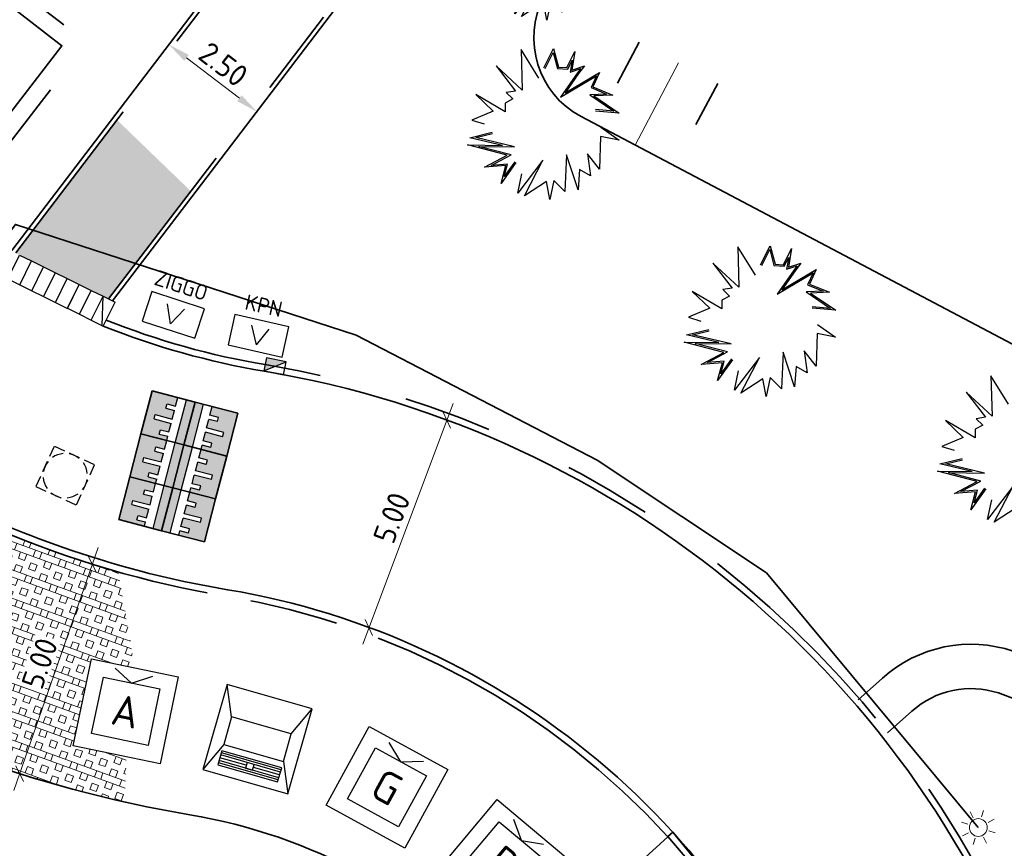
# Model space of a CAD drawing. Header units: metres. Extents: x 109063 to 109671, y 521086 to 521391.
# Tile 30 of 85: x 109372 to 109394, y 521130 to 521149. Entities that reach past the tile are written whole.
import ezdxf
from ezdxf.enums import TextEntityAlignment as Align
from ezdxf.lldxf.tags import DXFTag

# ---------------------------------------------------------------- set-up
doc = ezdxf.new("R2010")
doc.units = ezdxf.units.M
doc.header["$PDMODE"] = 2
for name, pattern in [('VH-OPSLUITBAND-SO', [10, 4, -2, 2, -2]), ('VH-OPSLUITBAND_150X250_A', [12, 8, -1, 2, -1]), ('VH-TROTTOIRBAND-SO', [15, 5, -2, 2, -2, 2, -2]), ('XX-HIDDEN', [4, 2, -2])]:
    doc.linetypes.add(name, pattern=pattern)
for name, color, linetype, lineweight in [('N-WE-GR-HEESTER_SYMPHORICARPOS ALBUS (SNEEUWBES)-S', 90, 'Continuous', 25), ('N-WE-GW-TALUD-G', 90, 'Continuous', 35), ('N-WE-GW-TALUDARCERING-S', 90, 'Continuous', 25), ('N-WE-GW-TALUDARCERING_KORT-G', 90, 'Continuous', 35), ('N-WE-GW-TALUDARCERING_LANG-G', 90, 'Continuous', 18), ('N-WE-IE-MEUBILAIR_WEGMEUBILAIR_AFVALBAK-S-250', 7, 'Continuous', 25), ('N-WE-IE-MEUBILAIR_WEGMEUBILAIR_CONTAINER-S', 7, 'Continuous', 25), ('N-WE-IE-MEUBILAIR_WEGMEUBILAIR_CONTAINER-S-250', 7, 'Continuous', 25), ('N-WE-KL-DATA-S-200', 90, 'Continuous', 25), ('N-WE-KL-ET_LS_OV_LICHTMAST-S', 190, 'Continuous', 25), ('N-WE-RI-HWA_KOLK_TROTTOIRKOLK-S-200', 150, 'Continuous', 25), ('N-WE-RI-PUT-S-250', 7, 'Continuous', 25), ('N-WE-VH-DREMPEL_PREFAB_ELEMENT-S', 30, 'Continuous', 25), ('N-WE-VH-DREMPEL_PREFAB_ELEMENT_1000-S', 30, 'Continuous', 25), ('N-WE-VH-KANTOPSLUITING_ELEMENT_INRIT-S', 7, 'Continuous', 25), ('N-WE-VH-KANTOPSLUITING_OPSLUITBAND_100X200-G', 150, 'VH-OPSLUITBAND-SO', 35), ('N-WE-VH-KANTOPSLUITING_OPSLUITBAND_150X250-G', 150, 'VH-OPSLUITBAND_150X250_A', 35), ('N-WE-VH-KANTOPSLUITING_TROTTOIRBAND_130X150-G', 210, 'VH-TROTTOIRBAND-SO', 35), ('N-WE-VH-KANTVERHARDING_VOETPAD_WANDELPAD-G', 2, 'Continuous', 35), ('N-WE-VH-KANTVERHARDING_WEG-G', 4, 'Continuous', 35), ('N-WE-VH-MATERIAALGRENS-G', 7, 'XX-HIDDEN', 35), ('N-WE-VH-VERHARDING_GRASBETONSTEEN-G', 90, 'Continuous', 35), ('X-XX-AL-M', 7, 'Continuous', 18)]:
    doc.layers.add(name, color=color, linetype=linetype, lineweight=lineweight)
for name, color, linetype, lineweight, true_color in [('N-WE-OV-KABEL_AANSLUITKABEL-G', 3, 'OV-KABEL-SO', 35, 0x00ff00), ('N-WE-VH-KANTOPSLUITING_TROTTOIRBAND_130 150_250_EINDVERLOOPBAND-S', 6, 'Continuous', 35, 0xff00ff), ('N-WE-VH-KANTOPSLUITING_TROTTOIRBAND_400-G', 6, 'VH-TROTTOIRBAND-SO', 35, 0xff00ff), ('N-WE-VH-VERHARDING_GRASBETONSTEEN-A', 7, 'Continuous', 18, 0x52a500), ('N-WE-VH-VERHARDING_STRAATBAKSTEEN_VOETPAD-A', 7, 'Continuous', 18, 0xe60000)]:
    doc.layers.add(name, color=color, linetype=linetype, lineweight=lineweight, true_color=true_color)
doc.layers.get('0').freeze()
doc.styles.add('NLCS-ISO', font='NLCS-ISO.ttf')
doc.styles.add('NLCS-ISO-M200-T25', font='NLCS-ISO.ttf', dxfattribs={"height": 0.5})
doc.styles.get("Standard").update_dxf_attribs({"font": 'isocpeur.ttf'})
tags = doc.linetypes.add('OV-KABEL-SO', pattern='A,4,-1,[103,NLCS.SHX,S=0.75,R=0,X=0,Y=0],-1,4,-1.5,["0V",Standard,S=1,R=0,X=0,Y=-0.5],-3', length=14.5).pattern_tags.tags
tags[18] = DXFTag(74, 10)
doc.dimstyles.new('NLCS-M200-T25-PIJL_L2_H2', dxfattribs={"dimscale": 0.2, "dimtxt": 2.5, "dimasz": 2.5, "dimexe": 2, "dimexo": 2, "dimgap": 0.7, "dimtad": 1, "dimzin": 0, "dimdsep": 46, "dimtxsty": 'NLCS-ISO-M200-T25', "dimcen": 0, "dimdle": 2, "dimclrd": 256, "dimclre": 256, "dimclrt": 256, "dimazin": 0, "dimtfac": 1, "dimtdec": 3, "dimtofl": 0, "dimtmove": 0, "dimatfit": 3, "dimfxl": 2, "dimfxlon": 1, "dimtfillclr": 256, "dimtolj": 1, "dimtzin": 0, "dimlwd": -1, "dimlwe": -1, "dimarcsym": 0})
doc.dimstyles.new('NLCS-M200-T25-SCHRAP_L2_H2', dxfattribs={"dimscale": 0.2, "dimtxt": 2.5, "dimasz": 1.4, "dimexe": 2, "dimexo": 2, "dimgap": 0.7, "dimtad": 1, "dimzin": 0, "dimdsep": 46, "dimtxsty": 'NLCS-ISO-M200-T25', "dimblk": 'OBLIQUE', "dimcen": 0, "dimdle": 2, "dimclrd": 256, "dimclre": 256, "dimclrt": 256, "dimazin": 0, "dimtfac": 1, "dimtdec": 3, "dimtofl": 0, "dimtmove": 0, "dimatfit": 3, "dimldrblk": 'OBLIQUE', "dimfxl": 2, "dimfxlon": 1, "dimtfillclr": 256, "dimtolj": 1, "dimtzin": 0, "dimlwd": -1, "dimlwe": -1, "dimarcsym": 0})

# ---------------------------------------------------------------- blocks, each defined once
blk = doc.blocks.new('SKL-ET_OV_LICHTMAST-SO')
at = {"color": 0, "linetype": 'ByBlock', "lineweight": 18}
for points in [[(-1.41, 1.41), (-0.88, 0.88)], [(0, 2), (0, 1.25)], [(0.88, 0.88), (1.41, 1.41)], [(-1.25, 0), (-2, 0)], [(2, 0), (1.25, 0)], [(-1.41, -1.41), (-0.88, -0.88)], [(0.88, -0.88), (1.41, -1.41)], [(0, -1.25), (0, -2)]]:
    blk.add_lwpolyline(points, dxfattribs=at)
blk.add_circle((0, 0), 1, dxfattribs=at)
blk = doc.blocks.new('*D111')
at = {"layer": 'Defpoints', "color": 0, "transparency": 16777216}
for p in [(109374.86, 521148.112), (109376.952, 521146.732), (109376.848, 521146.596)]:
    blk.add_point(p, dxfattribs=at)
at = {"layer": 'X-XX-AL-M', "transparency": 16777216}
for p, q in [((109374.963, 521148.248), (109375.206, 521148.566)), ((109375.361, 521147.944), (109376.554, 521147.035)), ((109376.952, 521146.732), (109377.194, 521147.05))]:
    blk.add_line(p, q, dxfattribs=at)
for points in [[(109375.412, 521148.011), (109375.311, 521147.878), (109374.963, 521148.248)], [(109376.605, 521147.101), (109376.504, 521146.969), (109376.952, 521146.732)]]:
    blk.add_solid(points, dxfattribs=at)
at = {"layer": 'X-XX-AL-M', "transparency": 16777216, "insert": (109376.194, 521147.8), "char_height": 0.5, "attachment_point": 5, "rotation": 322.6813, "style": 'NLCS-ISO-M200-T25', "bg_fill": 3, "box_fill_scale": 1.1, "bg_fill_color": 256, "bg_fill_true_color": 13158600, "bg_fill_transparency": 0}
blk.add_mtext('\\A1;2.50', dxfattribs=at)
blk = doc.blocks.new('SIE-WEG_CONTAINER_AFVAL')
for p, q in [((-0.75, -0.75), (-0.75, 0.75)), ((-0.75, 0.75), (0.75, 0.75)), ((0, 0.487), (-0.325, 0.675)), ((0, 0.487), (0.325, 0.675)), ((0.75, 0.75), (0.75, -0.75)), ((-0.487, -0.487), (-0.487, 0.487)), ((-0.487, 0.487), (0.487, 0.487)), ((0.487, 0.487), (0.487, -0.487)), ((0.487, -0.487), (-0.487, -0.487)), ((0.75, -0.75), (-0.75, -0.75))]:
    blk.add_line(p, q)
at = {"style": 'NLCS-ISO'}
blk.add_text('A', height=0.525, dxfattribs=at).set_placement((0, 0), align=Align.MIDDLE_CENTER)
blk = doc.blocks.new('SIE-WEG_CONTAINER_GLAS-SO')
for p, q in [((-3.75, -3.75), (-3.75, 3.75)), ((-3.75, 3.75), (3.75, 3.75)), ((0, 2.438), (-1.624, 3.375)), ((0, 2.438), (1.624, 3.375)), ((3.75, 3.75), (3.75, -3.75)), ((-2.438, -2.438), (-2.438, 2.438)), ((-2.438, 2.438), (2.438, 2.438)), ((2.438, 2.438), (2.438, -2.438)), ((2.438, -2.438), (-2.438, -2.438)), ((3.75, -3.75), (-3.75, -3.75))]:
    blk.add_line(p, q)
at = {"style": 'NLCS-ISO'}
blk.add_text('G', height=2.625, dxfattribs=at).set_placement((0, 0), align=Align.MIDDLE_CENTER)
blk = doc.blocks.new('SIE-WEG_CONTAINER_PAPIER-SO')
for p, q in [((-3.75, -3.75), (-3.75, 3.75)), ((-3.75, 3.75), (3.75, 3.75)), ((0, 2.438), (-1.624, 3.375)), ((0, 2.438), (1.624, 3.375)), ((3.75, 3.75), (3.75, -3.75)), ((-2.438, -2.438), (-2.438, 2.438)), ((-2.438, 2.438), (2.438, 2.438)), ((2.438, 2.438), (2.438, -2.438)), ((2.438, -2.438), (-2.438, -2.438)), ((3.75, -3.75), (-3.75, -3.75))]:
    blk.add_line(p, q)
at = {"style": 'NLCS-ISO'}
blk.add_text('P', height=2.625, dxfattribs=at).set_placement((0, 0), align=Align.MIDDLE_CENTER)
blk = doc.blocks.new('SIE-WEG_AFVALBAK_02-SO')
at = {"flags": 128}
for points in [[(2, 2), (-2, 2), (-2, -2), (2, -2)], [(1.401, 0.646), (-1.401, 0.646), (-1.401, -0.646), (1.401, -0.646)], [(1.401, -0.94), (-1.401, -0.94), (-1.401, -1.608), (1.401, -1.608)], [(0.169, -1.141), (-0.169, -1.141), (-0.169, -1.408), (0.169, -1.408)]]:
    blk.add_lwpolyline(points, close=True, dxfattribs=at)
for points in [[(-1.401, 0.646), (-2, 2)], [(1.401, 0.646), (2, 2)], [(-1.401, -0.646), (-2, -2)], [(1.401, -0.646), (2, -2)], [(1.401, -1.041), (-1.401, -1.041)], [(1.401, -1.141), (-1.401, -1.141)], [(-0.169, -1.274), (-1.401, -1.274)], [(1.401, -1.274), (0.169, -1.274)], [(1.401, -1.408), (-1.401, -1.408)], [(1.401, -1.508), (-1.401, -1.508)]]:
    blk.add_lwpolyline(points, dxfattribs=at)
blk = doc.blocks.new('SRI-KOLK_TROTTOIR-SO')
blk.add_hatch(color=256).paths.add_polyline_path([(1.125, 1.5), (-1.125, 1.5), (-1.125, 0)])
blk.add_line((-1.125, 0), (1.125, 1.5))
at = {"flags": 128}
blk.add_lwpolyline([(-1.125, 0), (1.125, 0), (1.125, 1.5), (-1.125, 1.5)], close=True, dxfattribs=at)
blk = doc.blocks.new('SVH-INRITELEMENT_130 150_600X200X300_MIDDEN')
for p, q in [((0, 0.6), (0.3, 0.6)), ((0, 0), (0, 0.6)), ((0.3, 0), (0.3, 0.6)), ((0, 0), (0.3, 0))]:
    blk.add_line(p, q)
blk = doc.blocks.new('SVH-INRITELEMENT_130 150_600X200X300_RECHTS')
for p, q in [((0, 0.6), (0.3, 0.6)), ((0, 0), (0, 0.6)), ((0.269, 0), (0, 0.6)), ((0.3, 0), (0.3, 0.6)), ((0, 0), (0.3, 0))]:
    blk.add_line(p, q)
blk = doc.blocks.new('_Oblique')
at = {"color": 0, "linetype": 'ByBlock', "lineweight": -2}
blk.add_line((-0.5, -0.5), (0.5, 0.5), dxfattribs=at)
blk = doc.blocks.new('*D280')
at = {"layer": 'Defpoints', "color": 0, "transparency": 16777216}
for p in [(109380.896, 521139.897), (109381.237, 521139.769), (109379.138, 521135.215)]:
    blk.add_point(p, dxfattribs=at)
at = {"layer": 'X-XX-AL-M', "transparency": 16777216}
for p, q in [((109379.339, 521134.713), (109381.378, 521140.144)), ((109381.237, 521139.769), (109381.612, 521139.629)), ((109379.479, 521135.087), (109379.854, 521134.946))]:
    blk.add_line(p, q, dxfattribs=at)
at = {"layer": 'X-XX-AL-M', "transparency": 16777216, "xscale": 0.28, "yscale": 0.28, "zscale": 0.28}
for p, rotation in [((109381.237, 521139.769), 69.41908311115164), ((109379.479, 521135.087), 249.4190831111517)]:
    blk.add_blockref('_Oblique', p, dxfattribs=dict(at, rotation=rotation))
at = {"layer": 'X-XX-AL-M', "transparency": 16777216, "insert": (109379.993, 521137.565), "char_height": 0.5, "attachment_point": 5, "rotation": 69.4191, "style": 'NLCS-ISO-M200-T25'}
blk.add_mtext('\\A1;5.00', dxfattribs=at)
blk = doc.blocks.new('*U371')
at = {"layer": 'N-WE-GW-TALUDARCERING_KORT-G'}
for p, q in [((109386.137, 521149.955), (109385.208, 521150.444)), ((109385.58, 521148.302), (109385.09, 521147.373)), ((109387.349, 521147.368), (109386.859, 521146.439))]:
    blk.add_line(p, q, dxfattribs=at)
at = {"layer": 'N-WE-GW-TALUDARCERING_LANG-G'}
for p, q in [((109385.671, 521149.07), (109383.813, 521150.049)), ((109386.464, 521147.835), (109385.484, 521145.978))]:
    blk.add_line(p, q, dxfattribs=at)
blk = doc.blocks.new('*D398')
at = {"layer": 'Defpoints', "color": 0, "transparency": 16777216}
for p in [(109372.017, 521136.939), (109370.376, 521132.214), (109371.596, 521131.79)]:
    blk.add_point(p, dxfattribs=at)
at = {"layer": 'X-XX-AL-M', "transparency": 16777216}
for p, q in [((109373.368, 521136.893), (109371.465, 521131.413)), ((109372.859, 521136.646), (109373.615, 521136.384)), ((109371.218, 521131.922), (109371.974, 521131.659))]:
    blk.add_line(p, q, dxfattribs=at)
at = {"layer": 'X-XX-AL-M', "transparency": 16777216, "xscale": 0.28, "yscale": 0.28, "zscale": 0.28}
for p, rotation in [((109373.237, 521136.515), 70.84693731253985), ((109371.596, 521131.79), 250.8469373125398)]:
    blk.add_blockref('_Oblique', p, dxfattribs=dict(at, rotation=rotation))
at = {"layer": 'X-XX-AL-M', "transparency": 16777216, "insert": (109372.048, 521134.281), "char_height": 0.5, "attachment_point": 5, "rotation": 70.8469, "style": 'NLCS-ISO-M200-T25', "bg_fill": 3, "box_fill_scale": 1.1, "bg_fill_color": 256, "bg_fill_true_color": 13158600, "bg_fill_transparency": 0}
blk.add_mtext('\\A1;5.00', dxfattribs=at)
blk = doc.blocks.new('SRI-PUT_OPHOOGTEBRENGEN-SO')
for p, q in [((-0.5, 2), (0.5, 2)), ((-2, -0.5), (-2, 0.5)), ((2, -0.5), (2, 0.5)), ((-0.5, -2), (0.5, -2))]:
    blk.add_line(p, q)
for points in [[(-1, 2), (-2, 2), (-2, 1)], [(1, 2), (2, 2), (2, 1)], [(-1, -2), (-2, -2), (-2, -1)], [(1, -2), (2, -2), (2, -1)]]:
    blk.add_lwpolyline(points)
for start, end in [(75.52249, 104.47751), (120, 150), (30, 60), (165.52249, 194.47751), (345.52249, 14.47751), (210, 240), (300, 330), (255.52249, 284.47751)]:
    blk.add_arc((0, 0), 2, start, end)
blk = doc.blocks.new('SGR-HEESTER_06')
at = {"flags": 128}
for points in [[(-0.247, 0.534), (-0.247, 0.776), (-0.104, 0.615), (-0.104, 0.615), (-0.018, 0.652), (-0.018, 0.857), (0.045, 0.652), (0.15, 0.758), (0.131, 0.652), (0.094, 0.391), (0.336, 0.77), (0.343, 0.59), (0.585, 0.609), (0.398, 0.503), (0.74, 0.46), (0.492, 0.36)], [(-0.232, 0.534), (-0.232, 0.736), (-0.109, 0.596), (-0.002, 0.642), (-0.002, 0.753), (0.037, 0.623), (0.127, 0.712), (0.116, 0.654), (0.069, 0.324), (0.323, 0.72), (0.328, 0.573), (0.517, 0.588), (0.351, 0.494), (0.679, 0.452), (0.486, 0.375)], [(-0.247, 0.404), (-0.57, 0.602), (-0.353, 0.199), (-0.738, 0.311), (-0.415, 0.156), (-0.502, 0.094), (-0.402, 0.063), (-0.458, -0.018), (-0.415, -0.105), (-0.8, -0.08), (-0.539, -0.161), (-0.707, -0.359), (-0.564, -0.335)], [(0.628, 0.224), (0.876, 0.187), (0.672, 0.131), (0.827, -0.204), (0.628, -0.111), (0.771, -0.316), (0.628, -0.31), (0.715, -0.521), (0.423, -0.229), (0.591, -0.608), (0.423, -0.552), (0.479, -0.763), (0.355, -0.601), (0.206, -0.856), (0.212, -0.403), (0.125, -0.862), (0.069, -0.645)], [(-0.049, -0.564), (-0.092, -0.85), (-0.136, -0.645), (-0.34, -0.769), (-0.173, -0.533), (-0.626, -0.632), (-0.272, -0.459), (-0.638, -0.546), (-0.44, -0.378)], [(-0.064, -0.562), (-0.095, -0.764), (-0.125, -0.621), (-0.285, -0.718), (-0.137, -0.51), (-0.506, -0.59), (-0.143, -0.412), (-0.579, -0.516), (-0.43, -0.39)]]:
    blk.add_lwpolyline(points, dxfattribs=at)
blk = doc.blocks.new('SVH-TROTTOIRBAND EINDVERLOOPBAND_130 150X250_150X120_RECHTS_L1000_HD-MM')
for p in [(0, 20), (900, 0)]:
    blk.add_line(p, (100, 20))
blk.add_lwpolyline([(1000, 0), (0, 0), (0, 150), (1000, 150)], close=True)
blk = doc.blocks.new('SKL-DATA_TERREINKAST-SO')
for q in [(-0.203, 0.2), (0.203, 0.2)]:
    blk.add_line((0, -0.209), q)
at = {"flags": 128}
blk.add_lwpolyline([(0.625, 0.35), (-0.625, 0.35), (-0.625, -0.35), (0.625, -0.35)], close=True, dxfattribs=at)
at = {"style": 'NLCS-ISO'}
blk.add_attdef('TYPE', text='', height=0.35, dxfattribs=at).set_placement((-0.034, 0.689), align=Align.MIDDLE_CENTER)
blk = doc.blocks.new('N-SVH-DREMPEL_PREFAB_1000X1200')
h = blk.add_hatch(color=254)
h.dxf.hatch_style = 1
h.paths.add_polyline_path([(0, 1), (0, 0.8), (1, 0.8), (1, 1)])
h.paths.add_polyline_path([(0, 0.6), (0, 0), (1, 0), (1, 0.6), (0.9, 0.6), (0.9, 0.4), (0.8, 0.4), (0.8, 0.6), (0.6, 0.6), (0.6, 0.2), (0.5, 0.2), (0.5, 0.6), (0.3, 0.6), (0.3, 0.4), (0.2, 0.4), (0.2, 0.6)])
for p, q in [((1, 1), (0, 1)), ((0, 0), (0, 1)), ((1, 0), (1, 1)), ((1, 0.8), (0, 0.8)), ((0, 0.2), (0, 0.6)), ((0.2, 0.6), (0, 0.6)), ((0.2, 0.4), (0.2, 0.6)), ((0.3, 0.4), (0.3, 0.6)), ((0.5, 0.6), (0.3, 0.6)), ((0.5, 0.2), (0.5, 0.6)), ((0.6, 0.2), (0.6, 0.6)), ((0.8, 0.6), (0.6, 0.6)), ((0.8, 0.4), (0.8, 0.6)), ((1, 0.6), (0.9, 0.6)), ((0.9, 0.4), (0.9, 0.6)), ((0.3, 0.4), (0.2, 0.4)), ((0.9, 0.4), (0.8, 0.4)), ((1, 0), (0, 0)), ((0.6, 0.2), (0.5, 0.2))]:
    blk.add_line(p, q)
blk = doc.blocks.new('*U472')
at = {"layer": 'N-WE-VH-MATERIAALGRENS-G'}
blk.add_lwpolyline([(0, -1), (1, -1), (1, 0), (0, 0)], close=True, dxfattribs=at)
at = {"layer": 'N-WE-VH-DREMPEL_PREFAB_ELEMENT-S'}
blk.add_blockref('N-SVH-DREMPEL_PREFAB_1000X1200', (0, -1), dxfattribs=at)
blk = doc.blocks.new('*U473')
at = {"layer": 'N-WE-VH-MATERIAALGRENS-G'}
blk.add_lwpolyline([(0, 1), (1, 1), (1, 0), (0, 0)], close=True, dxfattribs=at)
at = {"layer": 'N-WE-VH-DREMPEL_PREFAB_ELEMENT-S', "xscale": -1, "rotation": 180}
blk.add_blockref('N-SVH-DREMPEL_PREFAB_1000X1200', (0, 1), dxfattribs=at)

msp = doc.modelspace()

# ---------------------------------------------------------------- hatches: boundary and pattern name
at = {"layer": 'N-WE-VH-VERHARDING_GRASBETONSTEEN-A'}
h = msp.add_hatch(dxfattribs=at)
h.set_pattern_fill('AVH-GRASBETONSTEEN_01-SO', color=256, scale=0.3, angle=250, pattern_type=2)
h.set_pattern_definition([(340, (109286.1259, 521173.81804), (0.205212, 0.5638156), []), (340, (109286.0746, 521173.6771), (0.205212, 0.5638156), []), (250, (109286.1259, 521173.81804), (0.5638156, -0.205212), [-0.15, 0.15]), (250, (109286.26687, 521173.76673), (0.5638156, -0.205212), [-0.15, 0.15]), (250, (109286.4078, 521173.7154), (0.5638156, -0.205212), [0.15, -0.15]), (250, (109286.5488, 521173.6641), (0.5638156, -0.205212), [0.15, -0.15]), (340, (109286.0233, 521173.5361), (0.205212, 0.5638156), [0.15, -0.15]), (340, (109285.972, 521173.3952), (0.205212, 0.5638156), [0.15, -0.15])])
edge = h.paths.add_edge_path()
edge.add_arc((109380.003, 521158.134), 27.65, 244.1423, 253.7011)
edge.add_line((109372.243, 521131.595), (109373.97, 521131.15))
edge.add_line((109373.97, 521131.15), (109374.001, 521132.174))
edge.add_line((109374.001, 521132.174), (109372.805, 521132.423))
edge.add_line((109372.805, 521132.423), (109373.214, 521134.383))
edge.add_line((109373.214, 521134.383), (109374.194, 521134.179))
edge.add_line((109374.194, 521134.179), (109373.822, 521136.344))
edge.add_arc((109380.003, 521158.134), 22.65, 244.1423, 254.163, ccw=False)
edge.add_line((109370.124, 521137.752), (109367.944, 521133.252))

# ---------------------------------------------------------------- linework, layer by layer
at = {"layer": 'N-WE-GW-TALUD-G', "flags": 128}
msp.add_lwpolyline([(109385.806, 521153.834), (109383.43, 521149.321, 0.413975), (109384.266, 521146.621), (109406.552, 521134.859, 0.414452), (109410.606, 521136.115), (109411.584, 521137.971, 0.414386), (109410.746, 521140.673), (109410.658, 521140.719)], format="xyb", dxfattribs=at)
at = {"layer": 'N-WE-VH-KANTOPSLUITING_OPSLUITBAND_150X250-G', "flags": 128}
msp.add_lwpolyline([(109386.225, 521130.367, 0.168087), (109376.263, 521135.795, -0.060253), (109371.045, 521137.331)], format="xyb", dxfattribs=at)
at = {"layer": 'N-WE-VH-KANTOPSLUITING_TROTTOIRBAND_130X150-G', "flags": 128}
msp.add_lwpolyline([(109373.549, 521142.029, 0.053872), (109377.138, 521141.022, -0.27267), (109394.751, 521126.24), (109394.812, 521126.07)], format="xyb", dxfattribs=at)
at = {"layer": 'N-WE-VH-KANTOPSLUITING_TROTTOIRBAND_400-G', "flags": 128}
msp.add_lwpolyline([(109331.304, 521193.188), (109335.894, 521195.295, 0.12516), (109372.053, 521149.108), (109373.113, 521148.29), (109370.033, 521144.301)], format="xyb", dxfattribs=at)
at = {"layer": 'N-WE-VH-KANTVERHARDING_VOETPAD_WANDELPAD-G', "flags": 128}
for points in [[(109390.515, 521133.457), (109391.064, 521133.948, -0.2698), (109394.02, 521134.555), (109402.112, 521131.471, 0.173032), (109402.448, 521131.464), (109413.48, 521135.136, 0.174431), (109418.027, 521138.704, 0.174431)], [(109391.182, 521132.712), (109391.73, 521133.202, -0.267421), (109393.684, 521133.612), (109401.923, 521130.473, 0.173032), (109402.595, 521130.459), (109413.795, 521134.187, 0.174413), (109418.874, 521138.173, 0.174413)]]:
    msp.add_lwpolyline(points, format="xyb", dxfattribs=at)
at = {"layer": 'N-WE-VH-KANTVERHARDING_WEG-G', "flags": 128}
for points in [[(109331.467, 521192.823), (109335.692, 521194.762, 0.124296), (109371.808, 521148.792), (109372.552, 521148.218), (109369.74, 521144.577), (109369.716, 521144.545)], [(109373.483, 521141.894, 0.053844), (109377.114, 521140.874, -0.27267), (109394.61, 521126.19), (109398.206, 521116.027, 0.413918), (109405.859, 521112.371), (109408.258, 521113.217)], [(109387.686, 521105.829), (109389.975, 521106.693, 0.408079), (109393.511, 521114.308), (109389.896, 521124.522, 0.27267), (109376.288, 521135.943, -0.071164), (109370.198, 521137.883, -0.070152)]]:
    msp.add_lwpolyline(points, format="xyb", dxfattribs=at)
at = {"layer": 'N-WE-VH-VERHARDING_GRASBETONSTEEN-G'}
msp.add_line((109386.225, 521130.367), (109382.529, 521127), dxfattribs=at)
for centre, radius, start, end in [((109380.003, 521158.134), 27.65, 244.1423, 260.4974), ((109373.399, 521118.683), 12.35, 42.3315, 80.4974)]:
    msp.add_arc(centre, radius, start, end, dxfattribs=at)

# ---------------------------------------------------------------- block references
at = {"layer": 'N-WE-GR-HEESTER_SYMPHORICARPOS ALBUS (SNEEUWBES)-S', "xscale": 2, "yscale": 2, "zscale": 2, "rotation": 333.2492567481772}
for p in [(109383.324, 521150.592), (109383.389, 521146.545), (109388.277, 521142.096), (109393.992, 521139.183)]:
    msp.add_blockref('SGR-HEESTER_06', p, dxfattribs=at)
at = {"layer": 'N-WE-GW-TALUDARCERING-S'}
msp.add_blockref('*U371', (0, 0), dxfattribs=at)
at = {"layer": 'N-WE-IE-MEUBILAIR_WEGMEUBILAIR_AFVALBAK-S-250', "xscale": 0.4999999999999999, "yscale": 0.4999999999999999, "zscale": 0.4999999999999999, "rotation": 344.0554030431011}
msp.add_blockref('SIE-WEG_AFVALBAK_02-SO', (109376.965, 521132.57), dxfattribs=at)
at = {"layer": 'N-WE-IE-MEUBILAIR_WEGMEUBILAIR_CONTAINER-S', "xscale": 1.335, "yscale": 1.335, "zscale": 2, "rotation": 348.2207053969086}
msp.add_blockref('SIE-WEG_CONTAINER_AFVAL', (109373.99, 521133.199), dxfattribs=at)
at = {"layer": 'N-WE-IE-MEUBILAIR_WEGMEUBILAIR_CONTAINER-S-250'}
for name, p, xscale, yscale, zscale, rotation in [('SIE-WEG_CONTAINER_GLAS-SO', (109379.886, 521131.483), 0.2700000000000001, 0.2700000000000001, 0.2700000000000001, 331.340213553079), ('SIE-WEG_CONTAINER_PAPIER-SO', (109382.498, 521129.779), 0.27, 0.27, 0.27, 320.107261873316)]:
    msp.add_blockref(name, p, dxfattribs=dict(at, xscale=xscale, yscale=yscale, zscale=zscale, rotation=rotation))
at = {"layer": 'N-WE-KL-DATA-S-200'}
for p, rotation, values in [((109375.062, 521142.145), 341.9640958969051, {'TYPE': 'ZIGGO'}), ((109376.986, 521141.673), 347.2137585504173, {'TYPE': 'KPN'})]:
    msp.add_blockref('SKL-DATA_TERREINKAST-SO', p, dxfattribs=dict(at, rotation=rotation)).add_auto_attribs(values)
at = {"layer": 'N-WE-KL-ET_LS_OV_LICHTMAST-S', "xscale": 0.2, "yscale": 0.2, "zscale": 0.2, "rotation": 27.7805159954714}
msp.add_blockref('SKL-ET_OV_LICHTMAST-SO', (109393.23, 521130.576), dxfattribs=at)
at = {"layer": 'N-WE-RI-HWA_KOLK_TROTTOIRKOLK-S-200', "xscale": 0.2, "yscale": 0.2, "zscale": 0.2, "rotation": 348.665438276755}
msp.add_blockref('SRI-KOLK_TROTTOIR-SO', (109377.328, 521140.837), dxfattribs=at)
at = {"layer": 'N-WE-RI-PUT-S-250', "xscale": 0.25, "yscale": 0.25, "zscale": 0.25, "rotation": 65.26114815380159}
msp.add_blockref('SRI-PUT_OPHOOGTEBRENGEN-SO', (109372.626, 521138.518), dxfattribs=at)
at = {"layer": 'N-WE-VH-DREMPEL_PREFAB_ELEMENT_1000-S', "rotation": 255.4411550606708}
for name, p in [('*U472', (109375.554, 521140.177)), ('*U473', (109375.554, 521140.177)), ('*U472', (109375.302, 521139.21)), ('*U473', (109375.302, 521139.21)), ('*U472', (109375.051, 521138.242)), ('*U473', (109375.051, 521138.242))]:
    msp.add_blockref(name, p, dxfattribs=at)
at = {"layer": 'N-WE-VH-KANTOPSLUITING_ELEMENT_INRIT-S', "extrusion": (-2.15414e-07, 1.07771e-07, 1)}
for name, p, rotation in [('SVH-INRITELEMENT_130 150_600X200X300_MIDDEN', (109371.33, 521142.956, 0.033), 333.7409060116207), ('SVH-INRITELEMENT_130 150_600X200X300_MIDDEN', (109371.599, 521142.824, 0.033), 333.7409060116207), ('SVH-INRITELEMENT_130 150_600X200X300_MIDDEN', (109371.868, 521142.691, 0.033), 333.7409060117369), ('SVH-INRITELEMENT_130 150_600X200X300_MIDDEN', (109372.137, 521142.558, 0.033), 333.7409060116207), ('SVH-INRITELEMENT_130 150_600X200X300_MIDDEN', (109372.406, 521142.425, 0.033), 333.7409060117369), ('SVH-INRITELEMENT_130 150_600X200X300_MIDDEN', (109372.675, 521142.293, 0.033), 333.7409060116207), ('SVH-INRITELEMENT_130 150_600X200X300_MIDDEN', (109372.945, 521142.16, 0.033), 333.7409060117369), ('SVH-INRITELEMENT_130 150_600X200X300_RECHTS', (109373.214, 521142.027, 0.033), 333.7409060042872)]:
    msp.add_blockref(name, p, dxfattribs=dict(at, rotation=rotation))
at = {"layer": 'N-WE-VH-KANTOPSLUITING_TROTTOIRBAND_130 150_250_EINDVERLOOPBAND-S', "xscale": 0.001, "yscale": 0.001, "zscale": 0.001, "rotation": 130.703683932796}
msp.add_blockref('SVH-TROTTOIRBAND EINDVERLOOPBAND_130 150X250_150X120_RECHTS_L1000_HD-MM', (109386.986, 521129.712), dxfattribs=at)

# ---------------------------------------------------------------- dimensions: what is measured, and where the dimension line sits
at = {"layer": 'X-XX-AL-M'}
dim = msp.add_aligned_dim(p1=(109374.86, 521148.112), p2=(109376.848, 521146.596), distance=0.17, dimstyle='NLCS-M200-T25-PIJL_L2_H2', override={"dimtfill": 1}, dxfattribs=at)
dim.commit()
dim.dimension.update_dxf_attribs({"geometry": '*D111', "text_midpoint": (109376.194, 521147.8)})
dim = msp.add_aligned_dim(p1=(109379.138, 521135.215), p2=(109380.896, 521139.897), distance=-0.364, dimstyle='NLCS-M200-T25-SCHRAP_L2_H2', dxfattribs=at)
dim.commit()
dim.dimension.update_dxf_attribs({"geometry": '*D280', "text_midpoint": (109379.993, 521137.565)})

# ---------------------------------------------------------------- next in the draw order: hatches: boundary and pattern name
at = {"layer": 'N-WE-VH-VERHARDING_STRAATBAKSTEEN_VOETPAD-A'}
h = msp.add_hatch(dxfattribs=at)
h.set_pattern_fill('AVH-SBS_DIKFORMAAT_HALFST-SO', color=256, scale=0.3, angle=142, pattern_type=2)
h.set_pattern_definition([(142, (0, 0), (-0.12744192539, -0.163118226), []), (232, (-0.48935, 0.3823), (0.489354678, -0.3823257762), [0.207, -0.207]), (232, (-0.3721, 0.02804), (0.489354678, -0.3823257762), [0.207, -0.207]), (142, (-0.3084, 0.1096), (-0.19116288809, -0.244677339), [0, -0.3105, 0, 0, 0]), (142, (-0.43584, -0.0535), (-0.19116288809, -0.244677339), [0, -0.3105, 0, 0, 0])])
h.paths.add_polyline_path([(109368.131, 521137.109), (109368.729, 521137.911), (109367.723, 521138.585), (109366.645, 521137.17), (109367.926, 521135.057), (109368.933, 521136.511)])
h.paths.add_polyline_path([(109371.499, 521143.542), (109373.603, 521142.504), (109375.458, 521144.938), (109373.792, 521146.546)])

# ---------------------------------------------------------------- next in the draw order: linework, layer by layer
at = {"layer": 'N-WE-VH-KANTOPSLUITING_OPSLUITBAND_100X200-G', "flags": 128}
for points in [[(109373.603, 521142.504), (109382.761, 521154.517, -0.36646), (109384.149, 521154.823), (109385.468, 521154.127), (109390.439, 521163.546), (109415.573, 521150.282), (109416.647, 521152.316), (109388.817, 521167.002), (109361.639, 521195.156, -0.363562), (109361.45, 521197.847, 0.002793), (109361.703, 521198.201, 0.078169), (109367.084, 521209.066, -0.335919), (109368.166, 521209.836), (109369.25, 521209.804), (109371.171, 521218.767), (109373.537, 521218.26), (109373.849, 521219.728), (109394.288, 521215.346)], [(109371.507, 521143.548), (109380.62, 521155.503, 0.370451), (109380.537, 521156.934), (109378.052, 521159.508), (109384.635, 521165.863), (109382.955, 521167.604), (109384.034, 521168.646), (109362.377, 521191.08, 0.311145), (109334.462, 521196.73), (109330.228, 521194.922)]]:
    msp.add_lwpolyline(points, format="xyb", dxfattribs=at)
at = {"layer": 'N-WE-VH-KANTVERHARDING_WEG-G', "flags": 128}
for points in [[(109373.694, 521142.459), (109382.84, 521154.457, -0.36646), (109384.102, 521154.735), (109385.51, 521153.992), (109390.48, 521163.411), (109415.615, 521150.146), (109416.782, 521152.357), (109388.878, 521167.083), (109361.711, 521195.225, -0.363562), (109361.53, 521197.788, 0.080979), (109367.18, 521209.036, -0.335919), (109368.163, 521209.736), (109369.33, 521209.702), (109371.248, 521218.649), (109373.614, 521218.142), (109373.926, 521219.609), (109394.267, 521215.248)], [(109371.418, 521143.597), (109380.541, 521155.564, 0.370451), (109380.465, 521156.865), (109377.911, 521159.51), (109384.494, 521165.865), (109382.813, 521167.607), (109383.892, 521168.648), (109362.305, 521191.01, 0.311145), (109334.501, 521196.638), (109330.267, 521194.83)]]:
    msp.add_lwpolyline(points, format="xyb", dxfattribs=at)

# ---------------------------------------------------------------- next in the draw order: dimensions: what is measured, and where the dimension line sits
at = {"layer": 'X-XX-AL-M'}
dim = msp.add_linear_dim(base=(109371.596, 521131.79), p1=(109372.017, 521136.939), p2=(109370.376, 521132.214), angle=250.8469, dimstyle='NLCS-M200-T25-SCHRAP_L2_H2', override={"dimtfill": 1}, dxfattribs=at)
dim.commit()
dim.dimension.update_dxf_attribs({"geometry": '*D398', "text_midpoint": (109372.416, 521134.153), "dimtype": 161})

# ---------------------------------------------------------------- next in the draw order: linework, layer by layer
at = {"layer": 'N-WE-OV-KABEL_AANSLUITKABEL-G', "flags": 128}
msp.add_lwpolyline([(109367.162, 521138.769), (109367.368, 521138.733), (109371.5, 521144.188), (109379.191, 521141.685), (109384.63, 521138.869), (109388.449, 521136.327), (109393.23, 521130.576)], dxfattribs=at)

doc.saveas('drawing.dxf')
